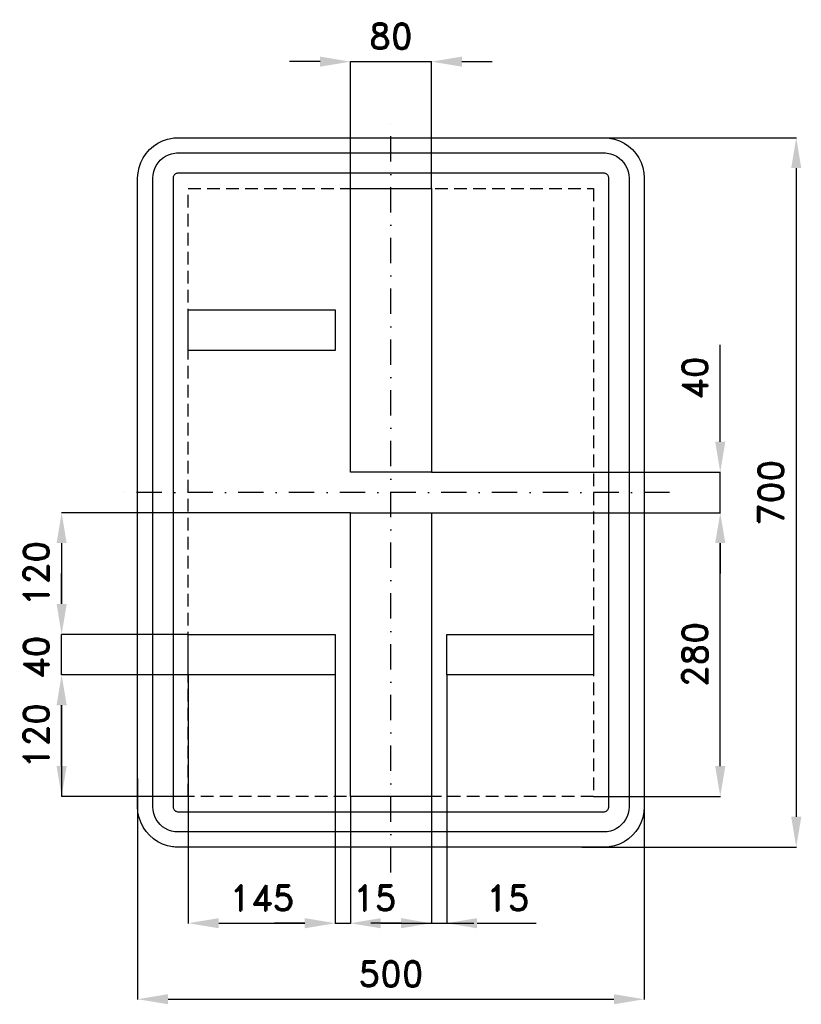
# Model space of a CAD drawing. Header units: millimetres. Extents: x -366 to 405, y -505 to 466.
import ezdxf

# ---------------------------------------------------------------- set-up
doc = ezdxf.new("R2010")
doc.units = ezdxf.units.MM
doc.header["$LTSCALE"] = 5
doc.linetypes.add('ČERCHOVANÁX2', pattern=[2, 1, -0.5, 0, -0.5])
doc.linetypes.add('ČÁRKOVANÁX2', pattern=[1.5, 1, -0.5])
doc.layers.add('Kóty', color=2, linetype='Continuous')
doc.layers.add('Značka', color=7, linetype='Continuous')
doc.styles.get("Standard").update_dxf_attribs({"font": 'romand.shx', "height": 25})
doc.dimstyles.get("Standard").update_dxf_attribs({"dimtxt": 25, "dimasz": 30, "dimexe": 0.18, "dimexo": 0.0625, "dimgap": 12.5, "dimtad": 1, "dimdec": 0, "dimzin": 0, "dimdsep": 46, "dimtxsty": 'Standard', "dimcen": 0.09, "dimadec": 0, "dimazin": 0, "dimtfac": 1, "dimtdec": 0, "dimtofl": 0, "dimtmove": 0, "dimatfit": 3, "dimfxl": 1, "dimtolj": 1, "dimtzin": 0, "dimarcsym": 0})

# ---------------------------------------------------------------- blocks, each defined once
blk = doc.blocks.new('*D0')
at = {"layer": 'Defpoints', "color": 0, "transparency": 16777216}
for p in [(40, 425), (-40, 300), (40, 300)]:
    blk.add_point(p, dxfattribs=at)
at = {"layer": 'Kóty', "color": 0, "lineweight": -2, "transparency": 16777216}
for p, q in [((-70, 425), (-100, 425)), ((-40, 300.0625), (-40, 425.18)), ((40, 300.0625), (40, 425.18)), ((70, 425), (100, 425))]:
    blk.add_line(p, q, dxfattribs=at)
at = {"layer": 'Kóty', "color": 0, "transparency": 16777216}
for points in [[(-70, 430), (-70, 420), (-40, 425)], [(70, 430), (70, 420), (40, 425)]]:
    blk.add_solid(points, dxfattribs=at)
at = {"layer": 'Kóty', "color": 0, "transparency": 16777216, "insert": (0, 450), "char_height": 25, "attachment_point": 5}
blk.add_mtext('\\A1;80', dxfattribs=at)
blk = doc.blocks.new('*D1')
at = {"layer": 'Defpoints', "color": 0, "transparency": 16777216}
for p in [(-200, -180), (-55, -180), (-55, -425)]:
    blk.add_point(p, dxfattribs=at)
at = {"layer": 'Kóty', "color": 0, "lineweight": -2, "transparency": 16777216}
for p, q in [((-200, -180.0625), (-200, -425.18)), ((-55, -180.0625), (-55, -425.18)), ((-170, -425), (-85, -425))]:
    blk.add_line(p, q, dxfattribs=at)
at = {"layer": 'Kóty', "color": 0, "transparency": 16777216}
for points in [[(-170, -420), (-170, -430), (-200, -425)], [(-85, -420), (-85, -430), (-55, -425)]]:
    blk.add_solid(points, dxfattribs=at)
at = {"layer": 'Kóty', "color": 0, "transparency": 16777216, "insert": (-127.5, -400), "char_height": 25, "attachment_point": 5}
blk.add_mtext('\\A1;145', dxfattribs=at)
blk = doc.blocks.new('*D2')
at = {"layer": 'Defpoints', "color": 0, "transparency": 16777216}
for p in [(-325, -180), (-200, -180), (-200, -300)]:
    blk.add_point(p, dxfattribs=at)
at = {"layer": 'Kóty', "color": 0, "lineweight": -2, "transparency": 16777216}
for p, q in [((-200.0625, -180), (-325.18, -180)), ((-325, -270), (-325, -210)), ((-200.0625, -300), (-325.18, -300))]:
    blk.add_line(p, q, dxfattribs=at)
at = {"layer": 'Kóty', "color": 0, "transparency": 16777216}
for points in [[(-330, -210), (-320, -210), (-325, -180)], [(-330, -270), (-320, -270), (-325, -300)]]:
    blk.add_solid(points, dxfattribs=at)
at = {"layer": 'Kóty', "color": 0, "transparency": 16777216, "insert": (-350, -240), "char_height": 25, "attachment_point": 5, "rotation": 90}
blk.add_mtext('\\A1;120', dxfattribs=at)
blk = doc.blocks.new('*D3')
at = {"layer": 'Defpoints', "color": 0, "transparency": 16777216}
for p in [(-40, -20), (-325, -140), (-200.0625, -140)]:
    blk.add_point(p, dxfattribs=at)
at = {"layer": 'Kóty', "color": 0, "lineweight": -2, "transparency": 16777216}
for p, q in [((-40.0625, -20), (-325.18, -20)), ((-325, -50), (-325, -110)), ((-200.125, -140), (-325.18, -140))]:
    blk.add_line(p, q, dxfattribs=at)
at = {"layer": 'Kóty', "color": 0, "transparency": 16777216}
for points in [[(-330, -50), (-320, -50), (-325, -20)], [(-330, -110), (-320, -110), (-325, -140)]]:
    blk.add_solid(points, dxfattribs=at)
at = {"layer": 'Kóty', "color": 0, "transparency": 16777216, "insert": (-350, -80), "char_height": 25, "attachment_point": 5, "rotation": 90}
blk.add_mtext('\\A1;120', dxfattribs=at)
blk = doc.blocks.new('*D4')
at = {"layer": 'Defpoints', "color": 0, "transparency": 16777216}
for p in [(-250, -282.06), (250, -282.06), (250, -500)]:
    blk.add_point(p, dxfattribs=at)
at = {"layer": 'Kóty', "color": 0, "lineweight": -2, "transparency": 16777216}
for p, q in [((-250, -282.12), (-250, -500.18)), ((250, -282.12), (250, -500.18)), ((-220, -500), (220, -500))]:
    blk.add_line(p, q, dxfattribs=at)
at = {"layer": 'Kóty', "color": 0, "transparency": 16777216}
for points in [[(-220, -495), (-220, -505), (-250, -500)], [(220, -495), (220, -505), (250, -500)]]:
    blk.add_solid(points, dxfattribs=at)
at = {"layer": 'Kóty', "color": 0, "transparency": 16777216, "insert": (0, -475), "char_height": 25, "attachment_point": 5}
blk.add_mtext('\\A1;500', dxfattribs=at)
blk = doc.blocks.new('*D5')
at = {"layer": 'Defpoints', "color": 0, "transparency": 16777216}
for p in [(40.125, -20), (325, -20), (200, -300)]:
    blk.add_point(p, dxfattribs=at)
at = {"layer": 'Kóty', "color": 0, "lineweight": -2, "transparency": 16777216}
for p, q in [((40.1875, -20), (325.18, -20)), ((325, -270), (325, -50)), ((200.0625, -300), (325.18, -300))]:
    blk.add_line(p, q, dxfattribs=at)
at = {"layer": 'Kóty', "color": 0, "transparency": 16777216}
for points in [[(320, -50), (330, -50), (325, -20)], [(320, -270), (330, -270), (325, -300)]]:
    blk.add_solid(points, dxfattribs=at)
at = {"layer": 'Kóty', "color": 0, "transparency": 16777216, "insert": (300, -160), "char_height": 25, "attachment_point": 5, "rotation": 90}
blk.add_mtext('\\A1;280', dxfattribs=at)
blk = doc.blocks.new('*D6')
at = {"layer": 'Defpoints', "color": 0, "transparency": 16777216}
for p in [(188.28, 350), (188.28, -350), (400, -350)]:
    blk.add_point(p, dxfattribs=at)
at = {"layer": 'Kóty', "color": 0, "lineweight": -2, "transparency": 16777216}
for p, q in [((188.34, 350), (400.18, 350)), ((400, 320), (400, -320)), ((188.34, -350), (400.18, -350))]:
    blk.add_line(p, q, dxfattribs=at)
at = {"layer": 'Kóty', "color": 0, "transparency": 16777216}
for points in [[(395, 320), (405, 320), (400, 350)], [(395, -320), (405, -320), (400, -350)]]:
    blk.add_solid(points, dxfattribs=at)
at = {"layer": 'Kóty', "color": 0, "transparency": 16777216, "insert": (375, 0), "char_height": 25, "attachment_point": 5, "rotation": 90}
blk.add_mtext('\\A1;700', dxfattribs=at)
blk = doc.blocks.new('*D7')
at = {"layer": 'Defpoints', "color": 0, "transparency": 16777216}
for p in [(40, 20), (325, 20), (40, -20)]:
    blk.add_point(p, dxfattribs=at)
at = {"layer": 'Kóty', "color": 0, "lineweight": -2, "transparency": 16777216}
for p, q in [((325, 50), (325, 145.48)), ((40.06, 20), (325.18, 20)), ((40.06, -20), (325.18, -20)), ((325, -50), (325, -80))]:
    blk.add_line(p, q, dxfattribs=at)
at = {"layer": 'Kóty', "color": 0, "transparency": 16777216}
for points in [[(320, 50), (330, 50), (325, 20)], [(320, -50), (330, -50), (325, -20)]]:
    blk.add_solid(points, dxfattribs=at)
at = {"layer": 'Kóty', "color": 0, "transparency": 16777216, "insert": (300, 112.74), "char_height": 25, "attachment_point": 5, "rotation": 90}
blk.add_mtext('\\A1;40', dxfattribs=at)

msp = doc.modelspace()

# ---------------------------------------------------------------- linework, layer by layer
at = {"layer": 'Kóty'}
for p, q in [((-325, -110), (-325, -80)), ((-200.0625, -140), (-325.18, -140)), ((-200.0625, -180), (-325.18, -180)), ((-55, -180.125), (-55, -425.18)), ((55, -180.0625), (55, -425.18)), ((-325, -210), (-325.18, -300)), ((-40, -300.0625), (-40, -425.18)), ((40, -300), (40, -425.18)), ((-85, -425), (-115, -425)), ((10, -425), (-20, -425)), ((-10, -425), (81.9048, -425)), ((85, -425), (143.4508, -425))]:
    msp.add_line(p, q, dxfattribs=at)
for points in [[(-40, 425), (40, 425)], [(325, -20), (325, 20)], [(-325, -180), (-325, -140)], [(-55, -425), (-40, -425)]]:
    msp.add_lwpolyline(points, dxfattribs=at)
for points in [[(-330, -110), (-320, -110), (-325, -140)], [(-330, -210), (-320, -210), (-325, -180)], [(-85, -420), (-85, -430), (-55, -425)], [(-10, -420), (-10, -430), (-40, -425)], [(10, -420), (10, -430), (40, -425)], [(85, -420), (85, -430), (55, -425)]]:
    msp.add_solid(points, dxfattribs=at)
at = {"layer": 'Značka', "color": 6, "linetype": 'ČERCHOVANÁX2', "ltscale": 5}
for points in [[(0, -375), (0, 375)], [(275, 0), (-275, 0)]]:
    msp.add_lwpolyline(points, dxfattribs=at)
at = {"layer": 'Značka', "color": 5}
for points in [[(-210, -350), (-210.2, -349.9995), (-210.3, -349.9988, -0.0321716), (-215.5, -349.637), (-220.6, -348.5823), (-225.5, -346.9227), (-230.1, -344.5885), (-234.4, -341.714), (-238.3, -338.2843), (-241.7, -334.4026), (-244.6, -330.0906), (-246.9, -325.4605), (-248.6, -320.5549), (-249.7, -315.4767), (-250, -310.314), (-250, -310.157), (-250, -310), (-250, 310), (-250, 310.157), (-250, 310.314), (-249.6, 315.479), (-248.6, 320.555), (-246.9, 325.464), (-244.6, 330.091), (-241.7, 334.402), (-238.3, 338.284), (-234.4, 341.717), (-230.1, 344.589), (-225.5, 346.906), (-220.6, 348.582), (-215.5, 349.654, -0.0367311), (-210.3, 349.999), (-210.2, 350), (-210, 350), (210, 350), (210.2, 350), (210.3, 349.999, -0.0321716), (215.5, 349.637), (220.6, 348.582), (225.5, 346.923), (230.1, 344.589), (234.4, 341.714), (238.3, 338.284), (241.7, 334.403), (244.6, 330.091), (246.9, 325.46), (248.6, 320.555), (249.7, 315.477), (250, 310.314), (250, 310.157), (250, 310), (250, -310), (250, -310.157), (250, -310.314), (249.6, -315.4791), (248.6, -320.5549), (246.9, -325.4636), (244.6, -330.0906), (241.7, -334.4017), (238.3, -338.2843), (234.4, -341.7172), (230.1, -344.5885), (225.5, -346.9061), (220.6, -348.5823), (215.5, -349.6542, -0.0367341), (210.3, -349.9988), (210.2, -349.9996), (210, -350), (-210, -350)], [(-210, -335), (-210.1, -334.9997), (-210.2, -334.9992, -0.0321601), (-213.4, -334.7731), (-216.6, -334.1139), (-219.7, -333.0767), (-222.6, -331.6178), (-225.3, -329.8212), (-227.7, -327.6777), (-229.8, -325.2516), (-231.6, -322.5566), (-233.1, -319.6628), (-234.1, -316.5968), (-234.8, -313.423), (-235, -310.196), (-235, -310.098), (-235, -310), (-235, 310), (-235, 310.098), (-235, 310.196), (-234.8, 313.424), (-234.1, 316.597), (-233.1, 319.665), (-231.6, 322.557), (-229.8, 325.251), (-227.7, 327.678), (-225.3, 329.823), (-222.6, 331.618), (-219.7, 333.066), (-216.6, 334.114), (-213.4, 334.784, -0.0367287), (-210.2, 334.999), (-210.1, 335), (-210, 335), (210, 335), (210.1, 335), (210.2, 334.999, -0.0321789), (213.4, 334.773), (216.6, 334.114), (219.7, 333.077), (222.6, 331.618), (225.3, 329.821), (227.7, 327.678), (229.8, 325.252), (231.6, 322.557), (233.1, 319.663), (234.1, 316.597), (234.8, 313.423), (235, 310.196), (235, 310.098), (235, 310), (235, -310), (235, -310.098), (235, -310.196), (234.8, -313.424), (234.1, -316.5968), (233.1, -319.6648), (231.6, -322.5566), (229.8, -325.2511), (227.7, -327.6777), (225.3, -329.8233), (222.6, -331.6178), (219.7, -333.0663), (216.6, -334.1139), (213.4, -334.7839), (210.2, -334.9992), (210.1, -334.9997), (210, -335), (-210, -335)]]:
    msp.add_lwpolyline(points, format="xyb", dxfattribs=at)
for points in [[(-210, -315), (210, -315), (210, -315), (210, -315), (210.7, -314.955), (211.3, -314.823), (211.9, -314.615), (212.5, -314.324), (213.1, -313.964), (213.5, -313.536), (214, -313.05), (214.3, -312.511), (214.6, -311.933), (214.8, -311.319), (215, -310.685), (215, -310.039), (215, -310.02), (215, -310), (215, 310), (215, 310.02), (215, 310.039), (215, 310.685), (214.8, 311.319), (214.6, 311.933), (214.3, 312.511), (214, 313.05), (213.5, 313.536), (213.1, 313.965), (212.5, 314.324), (211.9, 314.613), (211.3, 314.823), (210.7, 314.957), (210, 315), (210, 315), (210, 315), (-210, 315), (-210, 315), (-210, 315), (-210.7, 314.955), (-211.3, 314.823), (-211.9, 314.615), (-212.5, 314.324), (-213.1, 313.964), (-213.5, 313.536), (-214, 313.05), (-214.3, 312.511), (-214.6, 311.933), (-214.8, 311.319), (-215, 310.685), (-215, 310.039), (-215, 310.02), (-215, 310), (-215, -310), (-215, -310.02), (-215, -310.039), (-215, -310.685), (-214.8, -311.319), (-214.6, -311.933), (-214.3, -312.511), (-214, -313.05), (-213.5, -313.536), (-213.1, -313.965), (-212.5, -314.324), (-211.9, -314.613), (-211.3, -314.823), (-210.7, -314.957), (-210, -315), (-210, -315), (-210, -315)], [(-40, 20), (-40, 300), (40, 300), (40, 20), (-40, 20)], [(-200, 140), (-200, 180), (-55, 180), (-55, 140), (-200, 140)], [(-40, -300), (-40, -20), (40, -20), (40, -300), (-40, -300)], [(-200, -180), (-200, -140), (-55, -140), (-55, -180), (-200, -180)], [(55, -180), (55, -140), (200, -140), (200, -180), (55, -180)]]:
    msp.add_lwpolyline(points, dxfattribs=at)
at = {"layer": 'Značka', "color": 6, "linetype": 'ČÁRKOVANÁX2', "ltscale": 2.5}
msp.add_lwpolyline([(-200, -300), (-200, 300), (200, 300), (200, -300), (-200, -300)], dxfattribs=at)

# ---------------------------------------------------------------- texts
at = {"layer": 'Kóty', "insert": (-350, -162.7431), "char_height": 25, "attachment_point": 5, "rotation": 90}
msp.add_mtext('\\A1;40', dxfattribs=at)
at = {"layer": 'Kóty', "char_height": 25, "attachment_point": 5}
for insert in [(-15.8785, -400), (115.3425, -400)]:
    msp.add_mtext('\\A1;15', dxfattribs=dict(at, insert=insert))

# ---------------------------------------------------------------- dimensions: what is measured, and where the dimension line sits
at = {"layer": 'Kóty'}
for base, p1, p2, picture, middle in [((40, 425), (-40, 300), (40, 300), '*D0', (0, 450)), ((-55, -425), (-200, -180), (-55, -180), '*D1', (-127.5, -400)), ((250, -500), (-250, -282.0554), (250, -282.0554), '*D4', (0, -475))]:
    dim = msp.add_linear_dim(base=base, p1=p1, p2=p2, dimstyle='Standard', dxfattribs=at)
    dim.commit()
    dim.dimension.update_dxf_attribs({"geometry": picture, "text_midpoint": middle})
for base, p1, p2, picture, middle in [((400, -350), (188.2769, 350), (188.2769, -350), '*D6', (375, 0)), ((325, 20), (40, -20), (40, 20), '*D7', (300, 112.7381)), ((-325, -140), (-40, -20), (-200.0625, -140), '*D3', (-350, -80)), ((325, -20), (200, -300), (40.125, -20), '*D5', (300, -160)), ((-325, -180), (-200, -300), (-200, -180), '*D2', (-350, -240))]:
    dim = msp.add_linear_dim(base=base, p1=p1, p2=p2, angle=90, dimstyle='Standard', dxfattribs=at)
    dim.commit()
    dim.dimension.update_dxf_attribs({"geometry": picture, "text_midpoint": middle})

doc.saveas('drawing.dxf')
